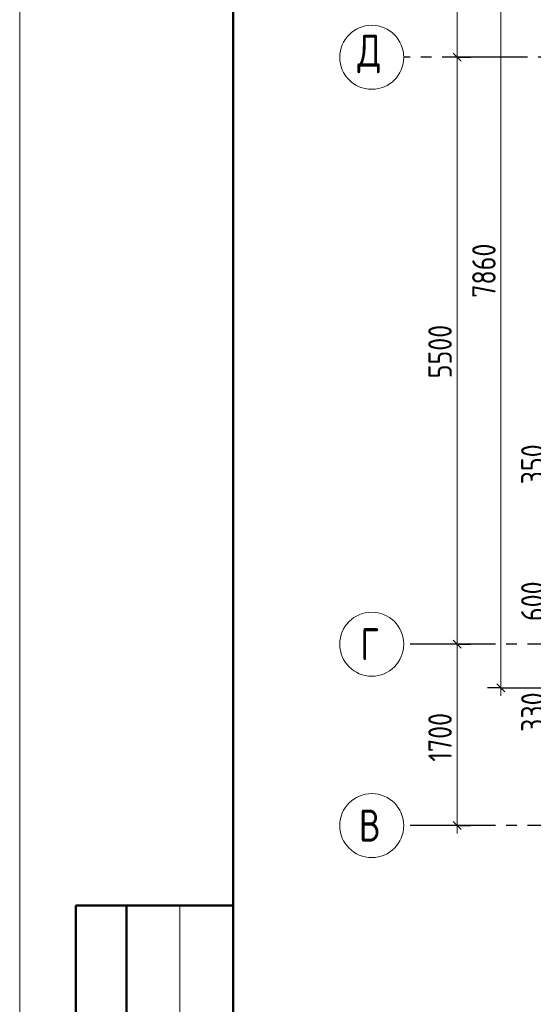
# Model space of a CAD drawing. Header units: millimetres. Extents: x 0 to 43617, y 0 to 29700.
# Tile 2 of 20: x 0 to 4814, y 14575 to 23802. Entities that reach past the tile are written whole.
import ezdxf

# ---------------------------------------------------------------- set-up
doc = ezdxf.new("R2010")
doc.units = ezdxf.units.MM
doc.linetypes.add('______5', pattern=[1100, 800, -100, 100, -100])
doc.layers.add('Standard', color=7, linetype='Continuous', lineweight=25)
doc.layers.add('Оси', color=40, linetype='______5', lineweight=18)
doc.styles.add('GOST 2.304-81', font='txt')
doc.styles.add('ISOCPEUR', font='txt')

msp = doc.modelspace()

# ---------------------------------------------------------------- linework, layer by layer
at = {"layer": 'Standard', "color": 7, "linetype": 'Continuous', "lineweight": 13, "transparency": 33554687}
for p, q in [((4100, 23450), (4100, 24750)), ((4100, 17950), (4100, 23450)), ((4511.3, 17540), (4511.3, 17465)), ((4100, 16250), (4100, 16175)), ((1500, 15500), (1500, 9000))]:
    msp.add_line(p, q, dxfattribs=at)
at = {"layer": 'Standard', "color": 251, "linetype": 'Continuous', "lineweight": -3, "true_color": 0x656565, "transparency": 33554687}
for p, q in [((4100, 23450), (3975, 23450)), ((4100, 23450), (4225, 23450)), ((4100, 23450), (4100, 23450)), ((4100, 17950), (3975, 17950)), ((4100, 17950), (4225, 17950)), ((4100, 17950), (4100, 17950)), ((4511.3, 17540), (4386.3, 17540)), ((4511.3, 17540), (4636.3, 17540)), ((4511.3, 17540), (5670, 17540)), ((4100, 16250), (3975, 16250)), ((4100, 16250), (4225, 16250)), ((4100, 16250), (4100, 16250))]:
    msp.add_line(p, q, dxfattribs=at)
at = {"layer": 'Standard', "color": 7, "linetype": 'Continuous', "lineweight": 25, "transparency": 33554687}
for p, q in [((4137.5, 23412.5), (4062.5, 23487.5)), ((4137.5, 17912.5), (4062.5, 17987.5)), ((4473.8, 17577.5), (4548.8, 17502.5)), ((4137.5, 16212.5), (4062.5, 16287.5))]:
    msp.add_line(p, q, dxfattribs=at)
at = {"layer": 'Standard', "color": 7, "linetype": 'Continuous', "lineweight": 50, "transparency": 33554687}
for p, q in [((2000, 15500), (526.8, 15500)), ((526.8, 15500), (526.8, 9000)), ((526.8, 15500), (526.8, 9000)), ((1000, 15500), (1000, 9000))]:
    msp.add_line(p, q, dxfattribs=at)
at = {"layer": 'Standard', "color": 7, "linetype": 'Continuous', "lineweight": 13, "transparency": 33554687}
msp.add_lwpolyline([(0, 0), (42000, 0), (42000, 29700), (0, 29700), (0, 0)], close=True, dxfattribs=at)
at = {"layer": 'Standard', "color": 7, "linetype": 'Continuous', "lineweight": 50, "transparency": 33554687}
msp.add_lwpolyline([(2000, 29200), (41500, 29200), (41500, 500), (2000, 500), (2000, 29200)], close=True, dxfattribs=at)
at = {"layer": 'Standard', "color": 7, "linetype": 'Continuous', "lineweight": 13, "transparency": 33554687}
for points in [[(4511.3, 25400), (4511.3, 21095.3), (4511.3, 21095.3), (4511.3, 17540)], [(4100, 16250), (4100, 16753.1), (4100, 16753.1), (4100, 17950)]]:
    msp.add_lwpolyline(points, dxfattribs=at)
at = {"layer": 'Оси', "color": 8, "linetype": '______5', "lineweight": -3, "transparency": 33554687}
for p, q in [((35560, 23450), (3600, 23450)), ((35560, 23450), (3600, 23450)), ((35260, 17950), (3600, 17950)), ((35260, 16250), (3600, 16250))]:
    msp.add_line(p, q, dxfattribs=at)
at = {"layer": 'Оси', "color": 7, "linetype": 'Continuous', "lineweight": 13, "transparency": 33554687}
for centre in [(3300, 23450), (3300, 23450), (3300, 17950), (3300, 16250)]:
    msp.add_circle(centre, 300, dxfattribs=at)

# ---------------------------------------------------------------- texts
at = {"layer": 'Standard', "color": 7, "linetype": 'Continuous', "lineweight": 25, "transparency": 33554687, "char_height": 220, "attachment_point": 7, "rotation": 90, "style": 'GOST 2.304-81'}
for s, insert, width in [('7860', (4461.3, 21196.3), 672.628), ('5500', (4050, 20442), 641.476), ('350', (4920, 19447.5), 500.814), ('600', (4920, 18166.7), 531.973), ('330', (4920, 17127.1), 500.82), ('1700', (4050, 16849.8), 625.735)]:
    msp.add_mtext(s, dxfattribs=dict(at, insert=insert, width=width))
at = {"layer": 'Оси', "color": 7, "linetype": 'Continuous', "lineweight": 25, "transparency": 33554687, "char_height": 300, "attachment_point": 7, "style": 'ISOCPEUR'}
for s, insert, width in [('\\W0.82;Д', (3165, 23300), 392.649), ('\\W0.78;Г', (3195, 17800), 326.407), ('\\W0.80;В', (3180, 16100), 359.83)]:
    msp.add_mtext(s, dxfattribs=dict(at, insert=insert, width=width))

doc.saveas('drawing.dxf')
